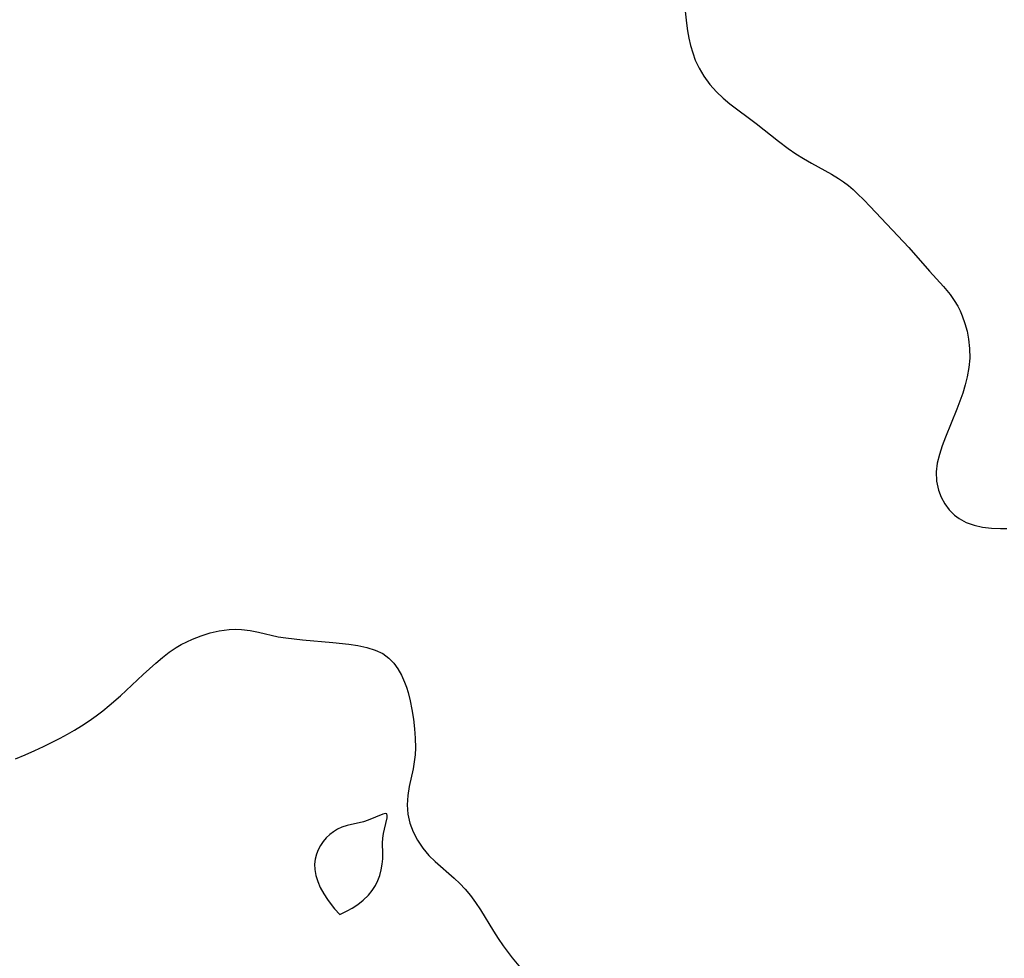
# Model space of a CAD drawing. Header units: inches. Extents: x 1073367 to 1082519, y 1569854 to 1574957.
# Tile 233 of 256: x 1077261 to 1077438, y 1573626 to 1573794. Entities that reach past the tile are written whole.
import ezdxf

# ---------------------------------------------------------------- set-up
doc = ezdxf.new("R2010")
doc.units = ezdxf.units.IN
doc.header["$MEASUREMENT"] = 0
doc.layers.add('CGG_CurvaNivelLidar_v1', color=7, linetype='Continuous', lineweight=30, true_color=0x008008)

msp = doc.modelspace()

# ---------------------------------------------------------------- linework, layer by layer
at = {"layer": 'CGG_CurvaNivelLidar_v1'}
for points in [[(1077380.4591, 1573795.7863, 70), (1077380.6477, 1573793.5929, 70), (1077380.8446, 1573792.2446, 70), (1077381.1009, 1573790.9117, 70), (1077381.4172, 1573789.5803, 70), (1077381.7984, 1573788.2754, 70), (1077382.2583, 1573787.0054, 70), (1077382.9405, 1573785.5223, 70), (1077383.7586, 1573784.1144, 70), (1077384.8343, 1573782.6377, 70), (1077386.0606, 1573781.2728, 70), (1077387.2257, 1573780.1849, 70), (1077388.4634, 1573779.1592, 70), (1077393.1613, 1573775.6078, 70), (1077397.2043, 1573772.4369, 70), (1077398.9181, 1573771.1339, 70), (1077400.2734, 1573770.2002, 70), (1077401.6644, 1573769.3255, 70), (1077403.0823, 1573768.5056, 70), (1077406.7158, 1573766.5041, 70), (1077407.9433, 1573765.7454, 70), (1077408.8405, 1573765.128, 70), (1077409.7084, 1573764.4687, 70), (1077410.5573, 1573763.7575, 70), (1077411.3793, 1573763.0097, 70), (1077412.5146, 1573761.8971, 70), (1077413.6255, 1573760.7461, 70), (1077420.5714, 1573753.3579, 70), (1077424.28, 1573749.1292, 70), (1077426.8047, 1573746.3442, 70), (1077427.9738, 1573744.9165, 70), (1077428.7126, 1573743.8673, 70), (1077429.3257, 1573742.8301, 70), (1077429.7463, 1573741.9864, 70), (1077430.1204, 1573741.1194, 70), (1077430.611, 1573739.7628, 70), (1077431.0035, 1573738.3699, 70), (1077431.2871, 1573736.9467, 70), (1077431.4669, 1573735.2321, 70), (1077431.4792, 1573733.4961, 70), (1077431.335, 1573731.8289, 70), (1077431.0473, 1573730.1645, 70), (1077430.6832, 1573728.707, 70), (1077430.2372, 1573727.2585, 70), (1077429.7312, 1573725.8185, 70), (1077429.1841, 1573724.387, 70), (1077427.1223, 1573719.3139, 70), (1077426.5446, 1573717.7609, 70), (1077426.0436, 1573716.2255, 70), (1077425.6473, 1573714.663, 70), (1077425.4414, 1573713.1224, 70), (1077425.5061, 1573711.4566, 70), (1077425.8559, 1573709.8456, 70), (1077426.3454, 1573708.566, 70), (1077426.9953, 1573707.3692, 70), (1077427.7944, 1573706.2799, 70), (1077428.7413, 1573705.3291, 70), (1077429.5627, 1573704.7241, 70), (1077430.8592, 1573704.0551, 70), (1077432.2857, 1573703.5642, 70), (1077433.8072, 1573703.2231, 70), (1077435.3959, 1573703.0136, 70), (1077437.0302, 1573702.9274, 70), (1077438.1561, 1573702.9373, 70)], [(1077260.2755, 1573661.6506, 69.5), (1077262.0146, 1573662.3421, 69.5), (1077263.7444, 1573663.1106, 69.5), (1077265.3206, 1573663.8533, 69.5), (1077268.3236, 1573665.3436, 69.5), (1077269.6225, 1573666.0419, 69.5), (1077270.9022, 1573666.7757, 69.5), (1077272.1602, 1573667.5446, 69.5), (1077273.5372, 1573668.4506, 69.5), (1077274.7634, 1573669.3299, 69.5), (1077275.9586, 1573670.2493, 69.5), (1077277.1268, 1573671.1991, 69.5), (1077279.1089, 1573672.9105, 69.5), (1077283.2062, 1573676.7345, 69.5), (1077285.4699, 1573678.8021, 69.5), (1077286.6566, 1573679.814, 69.5), (1077287.8728, 1573680.7594, 69.5), (1077289.1333, 1573681.6108, 69.5), (1077290.0031, 1573682.1146, 69.5), (1077291.0156, 1573682.6382, 69.5), (1077292.0516, 1573683.1129, 69.5), (1077293.6175, 1573683.7206, 69.5), (1077295.2119, 1573684.2168, 69.5), (1077296.8206, 1573684.5962, 69.5), (1077298.6109, 1573684.8505, 69.5), (1077299.7163, 1573684.8881, 69.5), (1077300.8252, 1573684.8365, 69.5), (1077302.3733, 1573684.637, 69.5), (1077303.9204, 1573684.336, 69.5), (1077307.4385, 1573683.547, 69.5), (1077308.8161, 1573683.3115, 69.5), (1077311.8057, 1573682.977, 69.5), (1077317.2367, 1573682.5258, 69.5), (1077320.0755, 1573682.2296, 69.5), (1077321.7257, 1573681.9738, 69.5), (1077323.3129, 1573681.63, 69.5), (1077324.8088, 1573681.1565, 69.5), (1077326.1775, 1573680.502, 69.5), (1077327.2671, 1573679.715, 69.5), (1077328.1455, 1573678.8102, 69.5), (1077328.9015, 1573677.7699, 69.5), (1077329.5497, 1573676.6217, 69.5), (1077330.099, 1573675.3879, 69.5), (1077330.4317, 1573674.4731, 69.5), (1077330.7247, 1573673.5314, 69.5), (1077331.1136, 1573672.0266, 69.5), (1077331.4245, 1573670.4877, 69.5), (1077331.6805, 1573668.7664, 69.5), (1077331.8722, 1573667.0403, 69.5), (1077332.0127, 1573665.331, 69.5), (1077332.0504, 1573663.6297, 69.5), (1077331.977, 1573662.3672, 69.5), (1077331.8256, 1573661.1104, 69.5), (1077331.6136, 1573659.864, 69.5), (1077330.9358, 1573656.6573, 69.5), (1077330.667, 1573655.0808, 69.5), (1077330.5495, 1573653.3667, 69.5), (1077330.6891, 1573651.7151, 69.5), (1077331.06, 1573650.0924, 69.5), (1077331.6352, 1573648.5178, 69.5), (1077332.403, 1573647.0143, 69.5), (1077333.3549, 1573645.6073, 69.5), (1077334.463, 1573644.2994, 69.5), (1077335.5598, 1573643.2137, 69.5), (1077338.9907, 1573640.2404, 69.5), (1077340.0098, 1573639.2624, 69.5), (1077340.9874, 1573638.2293, 69.5), (1077341.9093, 1573637.1362, 69.5), (1077342.8382, 1573635.8763, 69.5), (1077343.7071, 1573634.5596, 69.5), (1077346.0304, 1573630.7254, 69.5), (1077346.8838, 1573629.3959, 69.5), (1077347.777, 1573628.0901, 69.5), (1077349.3878, 1573625.93, 69.5), (1077351.1816, 1573623.7674, 69.5)]]:
    msp.add_polyline3d(points, dxfattribs=at)
msp.add_polyline3d([(1077318.5, 1573633.7216, 69.5), (1077319.805, 1573634.359, 69.5), (1077320.6985, 1573634.8626, 69.5), (1077321.6874, 1573635.4998, 69.5), (1077322.6895, 1573636.2659, 69.5), (1077323.6207, 1573637.1583, 69.5), (1077324.2982, 1573638.0062, 69.5), (1077324.8591, 1573638.907, 69.5), (1077325.3034, 1573639.821, 69.5), (1077325.6323, 1573640.7071, 69.5), (1077325.8972, 1573641.7135, 69.5), (1077326.0919, 1573642.7141, 69.5), (1077326.2026, 1573643.7127, 69.5), (1077326.2172, 1573644.6475, 69.5), (1077326.1617, 1573646.4811, 69.5), (1077326.1907, 1573647.3699, 69.5), (1077326.3041, 1573648.2167, 69.5), (1077326.4765, 1573649.0242, 69.5), (1077326.9749, 1573651.0346, 69.5), (1077327.0052, 1573651.4788, 69.5), (1077326.8918, 1573651.7452, 69.5), (1077326.608, 1573651.8021, 69.5), (1077326.1777, 1573651.7005, 69.5), (1077323.5444, 1573650.6026, 69.5), (1077322.7412, 1573650.333, 69.5), (1077319.8111, 1573649.6571, 69.5), (1077318.8497, 1573649.3502, 69.5), (1077318.0862, 1573648.9968, 69.5), (1077317.3616, 1573648.5584, 69.5), (1077316.6814, 1573648.0465, 69.5), (1077316.0547, 1573647.4679, 69.5), (1077315.4944, 1573646.825, 69.5), (1077315.0022, 1573646.1001, 69.5), (1077314.5947, 1573645.3211, 69.5), (1077314.2738, 1573644.4998, 69.5), (1077314.0484, 1573643.6455, 69.5), (1077313.9536, 1573642.7613, 69.5), (1077314.009, 1573641.7656, 69.5), (1077314.2061, 1573640.6997, 69.5), (1077314.5356, 1573639.6058, 69.5), (1077314.9865, 1573638.5248, 69.5), (1077315.5873, 1573637.4139, 69.5), (1077316.2529, 1573636.3934, 69.5), (1077316.9241, 1573635.493, 69.5), (1077317.5429, 1573634.7434, 69.5)], close=True, dxfattribs=at)

doc.saveas('drawing.dxf')
